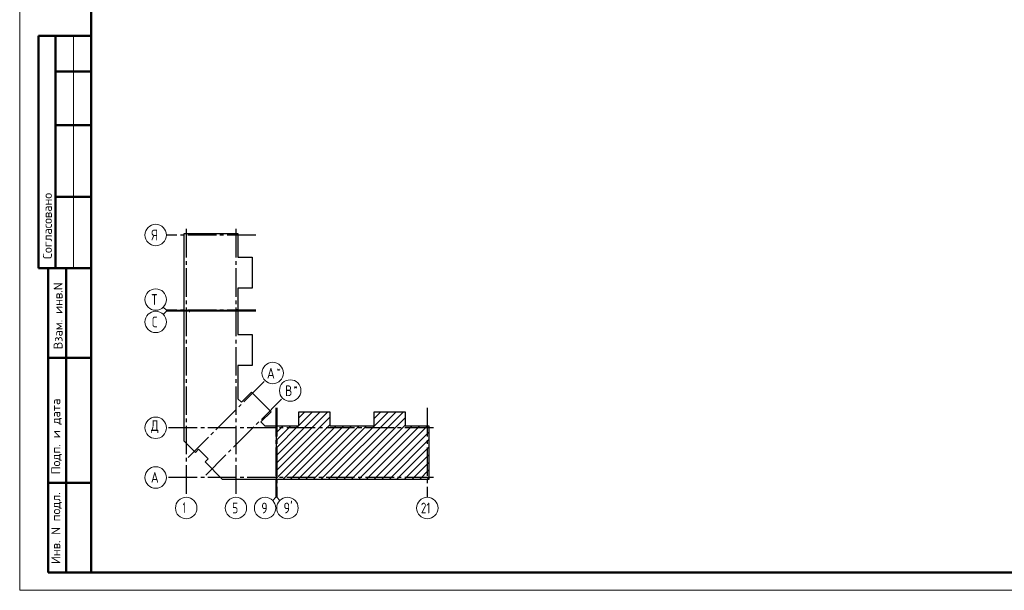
# Model space of a CAD drawing. Header units: millimetres. Extents: x 0 to 61017, y 0 to 42000.
# Tile 1 of 25: x 0 to 27516, y 0 to 15950. Entities that reach past the tile are written whole.
import ezdxf

# ---------------------------------------------------------------- set-up
doc = ezdxf.new("R2010")
doc.units = ezdxf.units.MM
doc.linetypes.add('______5', pattern=[1100, 800, -100, 100, -100])
doc.layers.add('Standard', color=7, linetype='Continuous', lineweight=25)
doc.layers.add('Оси', color=40, linetype='______5', lineweight=18)
doc.styles.add('ISOCPEUR', font='txt')

msp = doc.modelspace()

# ---------------------------------------------------------------- linework, layer by layer
at = {"layer": 'Standard', "color": 7, "linetype": 'Continuous', "lineweight": 50, "transparency": 33554687}
for p, q in [((2000, 15500), (527, 15500)), ((527, 15500), (527, 9000)), ((527, 15500), (527, 9000)), ((1000, 15500), (1000, 9000)), ((2000, 14500), (1000, 14500)), ((2000, 13000), (1000, 13000)), ((2000, 11000), (1000, 11000)), ((0, 9000), (6, 9000)), ((527, 9000), (2000, 9000)), ((800, 500), (800, 9000)), ((800, 500), (800, 9000)), ((1300, 500), (1300, 9000)), ((800, 6500), (2000, 6500)), ((800, 3000), (2000, 3000)), ((2000, 500), (800, 500))]:
    msp.add_line(p, q, dxfattribs=at)
at = {"layer": 'Standard', "color": 7, "linetype": 'Continuous', "lineweight": 13, "transparency": 33554687}
for p, q in [((1500, 15500), (1500, 9000)), ((4100, 7827), (4012, 7915)), ((4100, 7802), (4012, 7714)), ((4100, 7827), (4600, 7827)), ((4100, 7802), (4600, 7802)), ((7158, 2600), (7158, 3100)), ((7183, 2600), (7183, 3100)), ((7158, 2600), (7070, 2512)), ((7183, 2600), (7271, 2512))]:
    msp.add_line(p, q, dxfattribs=at)
at = {"layer": 'Standard', "color": 7, "linetype": 'Continuous', "lineweight": 35, "transparency": 33554687}
for p, q in [((7173, 3558), (8608, 4993)), ((7173, 3770), (8396, 4993)), ((7801, 4611), (8183, 4993)), ((7801, 4823), (7971, 4993)), ((8412, 3100), (10305, 4993)), ((8624, 3100), (10517, 4993)), ((8836, 3100), (10729, 4993)), ((9905, 4805), (10093, 4993)), ((7173, 3346), (8669, 4842)), ((9048, 3100), (10773, 4825)), ((7173, 3134), (8669, 4630)), ((7173, 4407), (7362, 4596)), ((7173, 3983), (7786, 4596)), ((7173, 4195), (7574, 4596)), ((7351, 3100), (8847, 4596)), ((7563, 3100), (9059, 4596)), ((7775, 3100), (9271, 4596)), ((7987, 3100), (9483, 4596)), ((8200, 3100), (9696, 4596)), ((9260, 3100), (10773, 4613)), ((9472, 3100), (10968, 4596)), ((9685, 3100), (11181, 4596)), ((9897, 3100), (11393, 4596)), ((10109, 3100), (11434, 4425)), ((10321, 3100), (11434, 4213)), ((10533, 3100), (11434, 4001)), ((10745, 3100), (11434, 3789)), ((10957, 3100), (11434, 3577)), ((11169, 3100), (11434, 3365)), ((11382, 3100), (11434, 3152))]:
    msp.add_line(p, q, dxfattribs=at)
at = {"layer": 'Standard', "color": 7, "linetype": 'Continuous', "lineweight": 13, "transparency": 33554687}
msp.add_lwpolyline([(0, 0), (59400, 0), (59400, 42000), (0, 42000), (0, 0)], close=True, dxfattribs=at)
at = {"layer": 'Standard', "color": 7, "linetype": 'Continuous', "lineweight": 50, "transparency": 33554687}
msp.add_lwpolyline([(2000, 41500), (58900, 41500), (58900, 500), (2000, 500), (2000, 41500)], close=True, dxfattribs=at)
at = {"layer": 'Standard', "color": 7, "linetype": 'Continuous', "lineweight": 25, "transparency": 33554687}
for points in [[(4600, 7817), (4600, 9974), (6096, 9974), (6096, 9313), (6493, 9313), (6493, 8445), (6096, 8445), (6096, 7817), (6078, 7817), (6078, 7837), (6063, 7837), (6063, 7817), (4600, 7817)], [(4600, 4357), (4600, 7812), (4738, 7812), (4738, 7792), (4753, 7792), (4753, 7812), (6096, 7812), (6096, 7149), (6493, 7149), (6493, 6281), (6096, 6281), (6096, 5355), (6194, 5257), (6475, 5538), (7024, 4989), (6743, 4708), (6855, 4596), (7168, 4596), (7168, 3100), (5670, 3100), (5182, 3588), (5267, 3673), (4999, 3941), (4914, 3856), (4600, 4170), (4600, 4357)], [(7173, 3100), (7173, 4563), (7193, 4563), (7193, 4578), (7173, 4578), (7173, 4596), (7801, 4596), (7801, 4993), (8669, 4993), (8669, 4596), (9287, 4596), (9905, 4596), (9905, 4993), (10773, 4993), (10773, 4596), (11434, 4596), (11434, 3100), (9287, 3100), (7173, 3100)]]:
    msp.add_lwpolyline(points, dxfattribs=at)
at = {"layer": 'Оси', "color": 8, "linetype": '______5', "lineweight": -3, "transparency": 33554687}
for p, q in [((6596, 9931), (4100, 9931)), ((4653, 10101), (4653, 2600)), ((6043, 10101), (6043, 2600)), ((6596, 7827), (4100, 7827)), ((6596, 7802), (4100, 7802)), ((4708, 3712), (6858, 5862)), ((5198, 3222), (7348, 5372)), ((7158, 5096), (7158, 2600)), ((7183, 5096), (7183, 2600)), ((11391, 5096), (11391, 2600)), ((11561, 4543), (4100, 4543)), ((11561, 4543), (4100, 4543)), ((11561, 3153), (4100, 3153))]:
    msp.add_line(p, q, dxfattribs=at)
at = {"layer": 'Оси', "color": 7, "linetype": 'Continuous', "lineweight": 13, "transparency": 33554687}
for centre in [(3800, 9931), (3800, 8127), (3800, 7502), (7070, 6074), (7560, 5584), (3800, 4543), (3800, 4543), (3800, 3153), (4653, 2300), (6043, 2300), (6858, 2300), (7483, 2300), (11391, 2300)]:
    msp.add_circle(centre, 300, dxfattribs=at)

# ---------------------------------------------------------------- texts
at = {"layer": 'Standard', "color": 7, "linetype": 'Continuous', "lineweight": 50, "transparency": 33554687, "char_height": 250, "attachment_point": 7, "rotation": 90, "style": 'ISOCPEUR'}
for s, insert, width in [('\\A1;{\\fISOCPEUR|i0|b0;\\H250.000000;\\W1.000000;\\C7;Согласовано}\\P', (900, 9261), 2071.88), ('\\A1;{\\fISOCPEUR|i0|b0;\\H250.000000;\\W1.000000;\\C7;Взам. инв.N}\\P', (1198, 6736), 1909.1), ('\\A1;{\\fISOCPEUR|i0|b0;\\H250.000000;\\W1.000000;\\C7;Подп. и дата}\\P', (1174, 3242), 2197.06), ('\\A1;{\\fISOCPEUR|i0|b0;\\H250.000000;\\W1.000000;\\C7;Инв. N подл.}\\P', (1174, 734), 2021.79)]:
    msp.add_mtext(s, dxfattribs=dict(at, insert=insert, width=width))
at = {"layer": 'Standard', "color": 7, "linetype": 'Continuous', "lineweight": 25, "transparency": 33554687, "insert": (11211, 2150), "char_height": 300, "width": 472.28, "attachment_point": 7, "style": 'ISOCPEUR'}
msp.add_mtext('\\W0.75;21', dxfattribs=at)
at = {"layer": 'Оси', "color": 7, "linetype": 'Continuous', "lineweight": 25, "transparency": 33554687, "attachment_point": 7, "style": 'ISOCPEUR'}
for s, insert, char_height, width in [('\\W0.80;Я', (3680, 9781), 300, 359.83), ('\\W0.80;Т', (3680, 7977), 300, 359.83), ('\\W0.78;С', (3695, 7352), 300, 326.41), ('\\W0.82;А', (6909, 5917), 300, 392.64), ('\\W0.80;*', (7179, 6092), 180, 215.89), ('\\W0.80;*', (7654, 5602), 180, 215.89), ('\\W0.80;В', (7414, 5427), 300, 359.84), ('\\W0.82;Д', (3665, 4393), 300, 392.65), ('\\W0.82;А', (3665, 3003), 300, 392.65), ('\\W0.56;1', (4553, 2160), 300, 233.32), ('\\W0.78;5', (5938, 2150), 300, 326.41), ('\\W0.78;9', (6753, 2150), 300, 326.41), ("\\W0.84;9'", (7371, 2150), 300, 440.64)]:
    msp.add_mtext(s, dxfattribs=dict(at, insert=insert, char_height=char_height, width=width))

doc.saveas('drawing.dxf')
